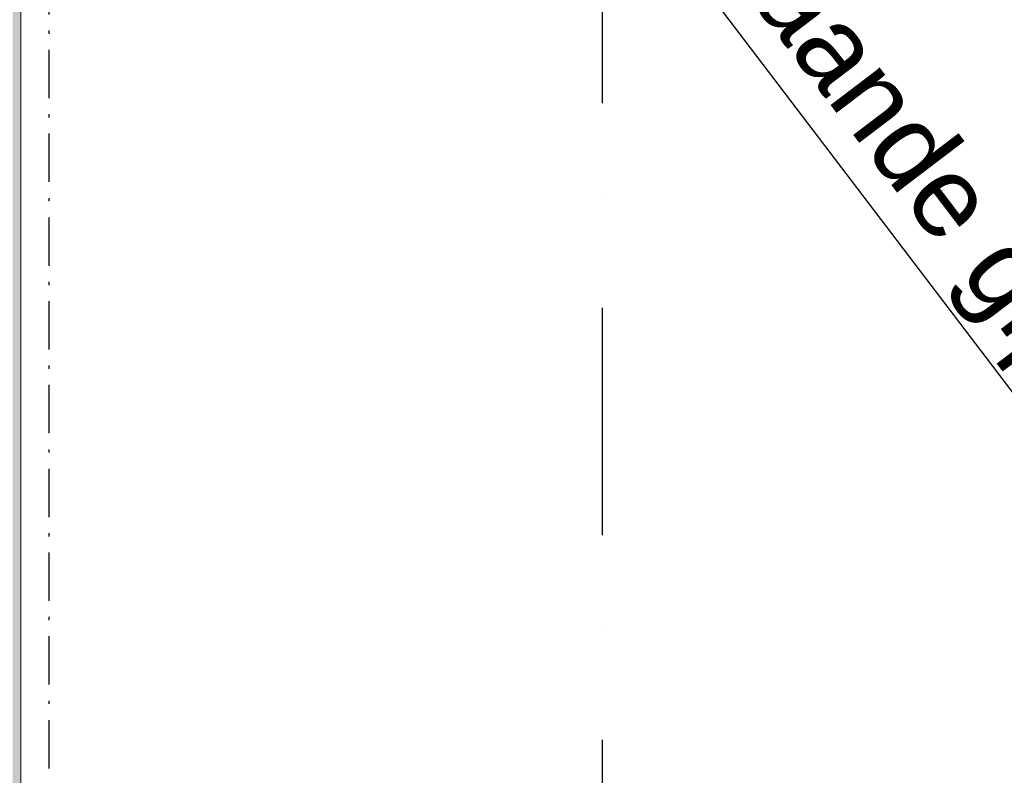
# Model space of a CAD drawing. Header units: millimetres. Extents: x -117798 to 93698, y -182207 to 252400.
# Tile 51 of 256: x -67027 to -65500, y -38130 to -36958. Entities that reach past the tile are written whole.
import ezdxf

# ---------------------------------------------------------------- set-up
doc = ezdxf.new("R2010")
doc.units = ezdxf.units.MM
doc.header["$LTSCALE"] = 0.5
doc.header["$MEASUREMENT"] = 0
for name, pattern in [('Over snittplan', [260, 150, -50, 10, -50]), ('PLINE', [0]), ('Prikk & stiplet', [1340.555525, 705.555534, -352.777767, 0, -282.222223])]:
    doc.linetypes.add(name, pattern=pattern)
doc.layers.add('236- Innvendig kledning og overflate(Nye konstruksjoner)', color=7, linetype='Continuous', lineweight=0)
for name, color, linetype in [('242- Ikke-bærende innervegger (Skravur)(Nye konstruksjoner)', 7, 'Continuous'), ('242- Ikke-bærende innervegger(Nye konstruksjoner)', 7, 'Continuous'), ('256- Faste himlinger og overflatebehandling(Nye konstruksjoner)', 7, 'Continuous'), ('852- Snittmarkør', 7, 'Continuous')]:
    doc.layers.add(name, color=color, linetype=linetype)
doc.styles.add('GENERATED_STYLE_1', font='arial.ttf')

msp = doc.modelspace()

# ---------------------------------------------------------------- hatches: boundary and pattern name
at = {"layer": '242- Ikke-bærende innervegger (Skravur)(Nye konstruksjoner)', "linetype": 'Continuous'}
h = msp.add_hatch(dxfattribs=at)
h.set_pattern_fill('Gips', color=256, style=0, pattern_type=2)
h.set_pattern_definition([(90, (0, 0), (-86.60254, 0), [0, -50]), (90, (-43.3, 25), (-86.60254, 0), [0, -50])])
h.paths.add_polyline_path([(-67025.4, -38899.4), (-67025.4, -28334.4), (-67038.1, -28334.4), (-67038.1, -38899.4)])

# ---------------------------------------------------------------- linework, layer by layer
at = {"layer": '236- Innvendig kledning og overflate(Nye konstruksjoner)', "linetype": 'PLINE'}
msp.add_line((-67025.4, -38899.4), (-67025.4, -28334.4), dxfattribs=at)
at = {"layer": '242- Ikke-bærende innervegger(Nye konstruksjoner)', "linetype": 'Over snittplan', "flags": 128}
msp.add_lwpolyline([(-66981.4, -38899.4), (-66981.4, -28334.4)], dxfattribs=at)
at = {"layer": '256- Faste himlinger og overflatebehandling(Nye konstruksjoner)', "linetype": 'PLINE'}
msp.add_line((-64450.7, -38899.4), (-67025.4, -35511.9), dxfattribs=at)
at = {"layer": '852- Snittmarkør', "linetype": 'Prikk & stiplet'}
msp.add_line((-66123.2, -49153.9), (-66123.2, 6068), dxfattribs=at)

# ---------------------------------------------------------------- texts
at = {"layer": '256- Faste himlinger og overflatebehandling(Nye konstruksjoner)', "linetype": 'Continuous', "insert": (-65953.4, -36641.6), "char_height": 125, "attachment_point": 1, "rotation": 307.2379, "style": 'GENERATED_STYLE_1'}
msp.add_mtext('\\A1;{\\pql;\\fArial|b0|i0|c0|p0;\\W1.000000;Skråande gipshimling}', dxfattribs=at)

doc.saveas('drawing.dxf')
